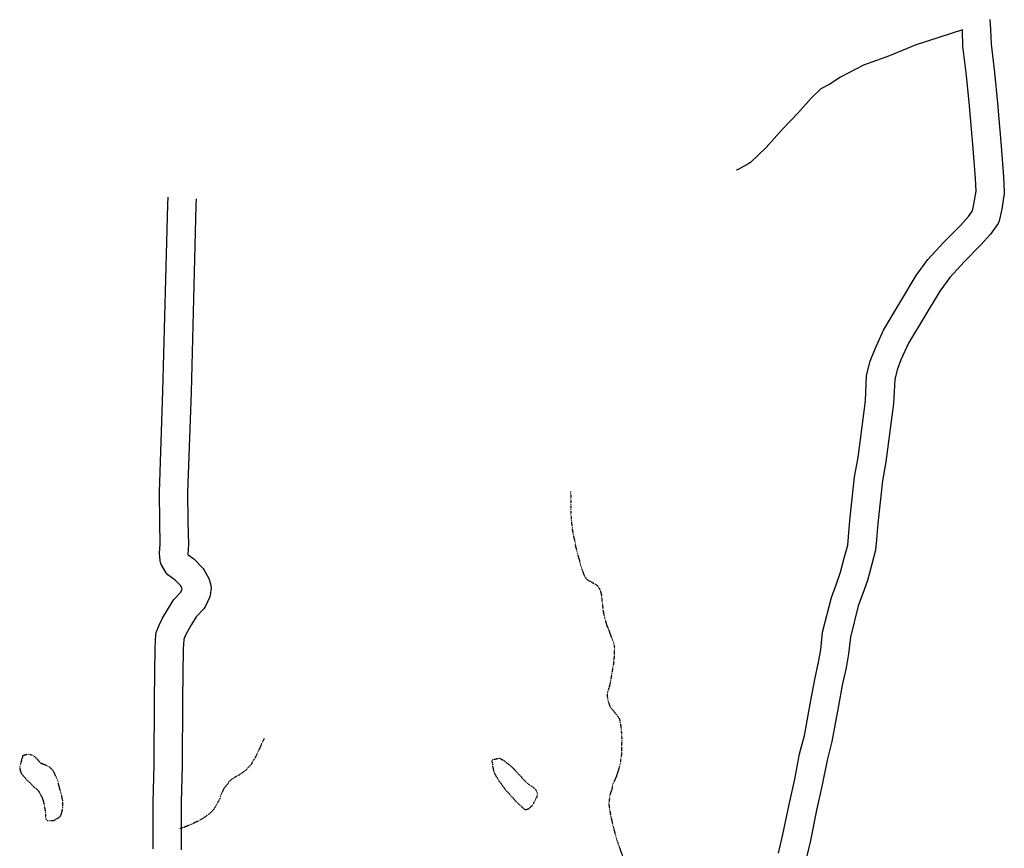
# Model space of a CAD drawing. Header units: feet. Extents: x -1605449 to -1594075, y -1717250 to -1708479.
# Tile 67 of 97: x -1598773 to -1598190, y -1712097 to -1711607. Entities that reach past the tile are written whole.
import ezdxf

# ---------------------------------------------------------------- set-up
doc = ezdxf.new("R2010")
doc.units = ezdxf.units.FT
doc.header["$MEASUREMENT"] = 0
doc.linetypes.add('stream', pattern=[1.4, 0.7, -0.1, 0.1, -0.1, 0.1, -0.1, 0.1, -0.1])
for name, color, linetype in [('COUNTY-RD', 7, 'Continuous'), ('TWP-RD', 6, 'Continuous'), ('WATERWAY', 14, 'stream')]:
    doc.layers.add(name, color=color, linetype=linetype)

msp = doc.modelspace()

# ---------------------------------------------------------------- linework, layer by layer
at = {"layer": 'COUNTY-RD'}
for points in [[(-1598198.68, -1711606.93), (-1598198.83, -1711606.99), (-1598198.36, -1711612.8), (-1598198.1, -1711621.33), (-1598196.11, -1711638.21), (-1598194.23, -1711656.36), (-1598192.1, -1711681.84), (-1598190.73, -1711699.83), (-1598190.27, -1711708.89), (-1598190.32, -1711709.76), (-1598191.83, -1711719.11), (-1598193.31, -1711725.99), (-1598193.97, -1711727.49), (-1598198.37, -1711733.86), (-1598204.14, -1711740.14), (-1598214.01, -1711750.09), (-1598222.48, -1711759.42), (-1598228.4, -1711767.51), (-1598246.95, -1711798.39), (-1598251.38, -1711808.18), (-1598253.69, -1711814), (-1598255.11, -1711819.86), (-1598255.76, -1711833.94), (-1598260.29, -1711868.44), (-1598262.31, -1711879.72), (-1598264.99, -1711904.95), (-1598265.87, -1711914.36), (-1598266.36, -1711920.78), (-1598268.64, -1711929.02), (-1598271.11, -1711938.7), (-1598273.86, -1711946.35), (-1598276.63, -1711953.69), (-1598281.31, -1711972.24), (-1598282.34, -1711982.16), (-1598283.84, -1711990.32), (-1598286.06, -1712000.56), (-1598288.4, -1712012.8), (-1598292.22, -1712034), (-1598295.1, -1712044.93), (-1598297.91, -1712059.67), (-1598301.25, -1712074.62), (-1598304.9, -1712092.57), (-1598307.4, -1712103.28)], [(-1598323.77, -1712100.08), (-1598321.18, -1712089.02), (-1598317.55, -1712071.15), (-1598314.23, -1712056.29), (-1598311.37, -1712041.24), (-1598308.5, -1712030.39), (-1598304.78, -1712009.76), (-1598302.39, -1711997.23), (-1598300.18, -1711987.04), (-1598298.85, -1711979.8), (-1598297.77, -1711969.33), (-1598292.56, -1711948.68), (-1598289.5, -1711940.59), (-1598287.07, -1711933.81), (-1598284.75, -1711924.74), (-1598282.86, -1711917.9), (-1598282.48, -1711912.95), (-1598281.57, -1711903.3), (-1598278.82, -1711877.36), (-1598276.76, -1711865.88), (-1598272.38, -1711832.47), (-1598271.69, -1711817.48), (-1598269.61, -1711808.93), (-1598266.73, -1711801.67), (-1598261.73, -1711790.64), (-1598242.3, -1711758.29), (-1598235.41, -1711748.86), (-1598226.1, -1711738.61), (-1598216.19, -1711728.63), (-1598211.42, -1711723.43), (-1598209.08, -1711720.05), (-1598208.21, -1711716.02), (-1598206.98, -1711708.41), (-1598207.36, -1711700.88), (-1598208.72, -1711683.17), (-1598210.82, -1711657.92), (-1598212.68, -1711640.04), (-1598214.74, -1711622.56), (-1598215.01, -1711613.73), (-1598215.08, -1711612.86), (-1598242.94, -1711622.03), (-1598258.1, -1711628.34), (-1598273.55, -1711633.92), (-1598287.24, -1711640.97), (-1598293.36, -1711645.05), (-1598298.68, -1711647.79), (-1598304.45, -1711653.28), (-1598311.92, -1711661.94), (-1598321.7, -1711671.96), (-1598331.17, -1711682.51), (-1598340.36, -1711691.39), (-1598341.26, -1711692.05), (-1598347.63, -1711695.53), (-1598348.88, -1711695.98)]]:
    msp.add_lwpolyline(points, dxfattribs=at)
at = {"layer": 'TWP-RD'}
for points in [[(-1598693.71, -1712097.48), (-1598693.69, -1712069.91), (-1598693.1, -1712048), (-1598692.87, -1712008.82), (-1598692.54, -1711978.53), (-1598692.06, -1711970.66), (-1598691.79, -1711969.4), (-1598690.11, -1711965.05), (-1598688.02, -1711960.95), (-1598685.22, -1711956.08), (-1598681.43, -1711950.04), (-1598677.21, -1711945.57), (-1598676.38, -1711943.72), (-1598677.34, -1711941.85), (-1598680.54, -1711938.59), (-1598684.91, -1711935.35), (-1598686.03, -1711934.1), (-1598688.81, -1711929.34), (-1598689.28, -1711928.15), (-1598689.57, -1711926.9), (-1598689.85, -1711922.81), (-1598689.4, -1711916.94), (-1598689.71, -1711904.28), (-1598689.9, -1711886.51), (-1598687.9, -1711826.71), (-1598684.96, -1711716.24), (-1598684.78, -1711711.85)], [(-1598668.14, -1711712.92), (-1598668.31, -1711716.82), (-1598671.24, -1711827.21), (-1598673.23, -1711886.7), (-1598673.04, -1711903.99), (-1598672.72, -1711917.38), (-1598673.14, -1711922.87), (-1598673.12, -1711923.15), (-1598672.93, -1711923.49), (-1598669.57, -1711925.98), (-1598664.12, -1711931.52), (-1598663.38, -1711932.54), (-1598660.77, -1711937.62), (-1598659.69, -1711940.76), (-1598659.46, -1711941.98), (-1598659.42, -1711943.22), (-1598659.87, -1711947.15), (-1598660.21, -1711948.4), (-1598662.87, -1711954.32), (-1598663.65, -1711955.48), (-1598668.18, -1711960.29), (-1598670.94, -1711964.68), (-1598673.36, -1711968.89), (-1598674.87, -1711971.85), (-1598675.54, -1711973.6), (-1598675.88, -1711979.12), (-1598676.2, -1712008.96), (-1598676.43, -1712048.27), (-1598677.02, -1712070.14), (-1598677.04, -1712098.01)]]:
    msp.add_lwpolyline(points, dxfattribs=at)
at = {"layer": 'WATERWAY', "ltscale": 0.5, "flags": 128}
for points in [[(-1598446.74, -1711886.13), (-1598446.53, -1711900.48), (-1598446.31, -1711903.98), (-1598445.94, -1711906.31), (-1598445.74, -1711908.82), (-1598444.66, -1711914.31), (-1598444.13, -1711915.97), (-1598443.93, -1711918.3), (-1598440.75, -1711929.94), (-1598440.05, -1711932.27), (-1598438.83, -1711935.59), (-1598437.13, -1711938.06), (-1598430.91, -1711941.64), (-1598429.37, -1711944.12), (-1598428.49, -1711947.45), (-1598428.28, -1711950.45), (-1598427.51, -1711956.95), (-1598426.97, -1711959.44), (-1598425.38, -1711965.43), (-1598424.53, -1711967.08), (-1598422.78, -1711972.07), (-1598421.58, -1711974.72), (-1598421.05, -1711976.55), (-1598420.85, -1711978.71), (-1598421.1, -1711984.56), (-1598421.38, -1711987.74), (-1598423.22, -1711998.45), (-1598423.85, -1712001.29), (-1598425.11, -1712005.65), (-1598425.09, -1712007.32), (-1598424.72, -1712009.49), (-1598423.5, -1712013.31), (-1598419.25, -1712018.58), (-1598417.89, -1712020.57), (-1598417.34, -1712023.73), (-1598416.98, -1712025.56), (-1598416.57, -1712030.9), (-1598416.51, -1712034.4), (-1598416.65, -1712036.24), (-1598416.74, -1712041.92), (-1598417.49, -1712047.44), (-1598419.71, -1712054.65), (-1598421.81, -1712059.35), (-1598422.43, -1712062.53), (-1598423.23, -1712064.38), (-1598424, -1712068.9), (-1598424.13, -1712071.07), (-1598423.21, -1712077.23), (-1598421.6, -1712084.39), (-1598419.66, -1712091.53), (-1598416, -1712102), (-1598415.12, -1712104.82), (-1598414.09, -1712106.81), (-1598411.8, -1712114.95), (-1598411.11, -1712116.78), (-1598407.38, -1712132.08), (-1598406.97, -1712137.41), (-1598406.6, -1712139.91), (-1598406.35, -1712145.42), (-1598406.75, -1712152.1), (-1598406.52, -1712156.1), (-1598405.99, -1712158.43), (-1598403.75, -1712163.24), (-1598402.03, -1712166.22), (-1598400.83, -1712168.7), (-1598399.47, -1712170.35), (-1598398.78, -1712172.01), (-1598397.41, -1712174.66), (-1598395.71, -1712176.8), (-1598393.82, -1712180.45), (-1598392.11, -1712183.26), (-1598388.02, -1712188.87), (-1598386.17, -1712190.18), (-1598384.29, -1712193.32), (-1598381.89, -1712197.79), (-1598381.19, -1712199.79), (-1598379.83, -1712201.44), (-1598378.64, -1712203.42), (-1598376.61, -1712205.23), (-1598375.4, -1712206.82)], [(-1598628.04, -1712032.2), (-1598633.26, -1712043.51), (-1598634.73, -1712045.53), (-1598635.53, -1712047.38), (-1598638.81, -1712050.94), (-1598642.61, -1712053.66), (-1598646.91, -1712056.07), (-1598648.72, -1712057.59), (-1598649.85, -1712059.45), (-1598651.82, -1712061.81), (-1598653.6, -1712065.51), (-1598654.23, -1712067.86), (-1598657.64, -1712073.92), (-1598659.61, -1712076.12), (-1598662.57, -1712078.33), (-1598666.04, -1712080.56), (-1598672.99, -1712083.83), (-1598674.82, -1712084.53), (-1598678.53, -1712085.65)], [(-1598770.83, -1712042.41), (-1598770.82, -1712042.91), (-1598771.14, -1712043.75), (-1598771.47, -1712044.59), (-1598771.62, -1712045.6), (-1598771.93, -1712046.94), (-1598772.41, -1712048.28), (-1598772.56, -1712049.28), (-1598772.39, -1712050.11), (-1598772.2, -1712051.28), (-1598771.68, -1712052.78), (-1598770.49, -1712054.26), (-1598769.47, -1712055.42), (-1598768.46, -1712056.57), (-1598767.27, -1712057.73), (-1598766.26, -1712058.55), (-1598765.41, -1712059.54), (-1598764.57, -1712060.36), (-1598763.72, -1712061.18), (-1598762.88, -1712061.84), (-1598761.52, -1712063.16), (-1598760.67, -1712064.48), (-1598759.98, -1712065.81), (-1598759.3, -1712067.3), (-1598758.78, -1712068.63), (-1598758.42, -1712070.12), (-1598758.07, -1712071.46), (-1598757.88, -1712072.62), (-1598757.7, -1712073.96), (-1598757.52, -1712074.96), (-1598757.33, -1712076.12), (-1598757.32, -1712077.12), (-1598757.3, -1712078.46), (-1598757.12, -1712079.29), (-1598756.94, -1712080.29), (-1598756.1, -1712080.78), (-1598754.76, -1712080.93), (-1598753.93, -1712080.75), (-1598753.1, -1712080.74), (-1598752.1, -1712080.56), (-1598750.78, -1712079.7), (-1598749.78, -1712079.19), (-1598748.63, -1712078.34), (-1598748.14, -1712077.5), (-1598747.82, -1712076.49), (-1598747.35, -1712074.81), (-1598747.04, -1712073.14), (-1598747.07, -1712071.3), (-1598747.1, -1712068.97), (-1598747.46, -1712067.3), (-1598747.82, -1712065.64), (-1598748.34, -1712063.81), (-1598748.87, -1712061.81), (-1598749.4, -1712059.98), (-1598749.76, -1712058.32), (-1598750.28, -1712056.82), (-1598750.8, -1712055.33), (-1598751.49, -1712053.83), (-1598752.18, -1712052.34), (-1598752.86, -1712051.18), (-1598754.05, -1712049.86), (-1598755.06, -1712049.04), (-1598756.24, -1712048.39), (-1598757.41, -1712047.9), (-1598758.25, -1712047.58), (-1598759.09, -1712047.26), (-1598759.93, -1712046.94), (-1598761.45, -1712045.29), (-1598762.13, -1712044.46), (-1598762.98, -1712043.64), (-1598763.66, -1712042.81), (-1598764.66, -1712042.33), (-1598765.84, -1712041.84), (-1598767.34, -1712041.53), (-1598768.34, -1712041.71), (-1598770.83, -1712042.41)], [(-1598493.21, -1712044.58), (-1598491.21, -1712044.39), (-1598490.05, -1712044.04), (-1598488.72, -1712043.85), (-1598487.54, -1712044.51), (-1598486.7, -1712045), (-1598485.69, -1712045.65), (-1598484.68, -1712046.47), (-1598483.84, -1712047.13), (-1598482.83, -1712047.78), (-1598481.64, -1712048.93), (-1598480.8, -1712049.76), (-1598479.78, -1712050.75), (-1598478.93, -1712051.74), (-1598478.09, -1712052.56), (-1598477.41, -1712053.38), (-1598476.05, -1712054.7), (-1598475.54, -1712055.53), (-1598474.36, -1712056.68), (-1598473.18, -1712057.83), (-1598472.33, -1712058.66), (-1598471.49, -1712059.31), (-1598470.14, -1712060.13), (-1598468.96, -1712060.95), (-1598467.78, -1712062.1), (-1598466.76, -1712063.42), (-1598466.41, -1712064.59), (-1598466.56, -1712065.59), (-1598466.71, -1712066.59), (-1598468.17, -1712069.62), (-1598468.98, -1712070.97), (-1598469.63, -1712072.14), (-1598470.46, -1712072.66), (-1598471.44, -1712073.67), (-1598472.27, -1712074.18), (-1598473.43, -1712074.37), (-1598474.27, -1712073.88), (-1598475.12, -1712073.05), (-1598476.13, -1712072.07), (-1598477.15, -1712071.25), (-1598478.16, -1712070.26), (-1598479.51, -1712068.94), (-1598480.7, -1712067.46), (-1598482.06, -1712066.14), (-1598483.08, -1712064.82), (-1598484.26, -1712063.66), (-1598485.11, -1712062.67), (-1598485.79, -1712061.68), (-1598486.64, -1712060.69), (-1598487.49, -1712059.37), (-1598488.51, -1712058.04), (-1598489.36, -1712056.89), (-1598490.05, -1712055.4), (-1598490.9, -1712054.41), (-1598491.42, -1712053.24), (-1598491.76, -1712052.41), (-1598492.11, -1712051.58), (-1598492.28, -1712050.75), (-1598492.47, -1712049.75), (-1598492.65, -1712048.92), (-1598492.84, -1712047.25), (-1598493.02, -1712046.42), (-1598493.2, -1712045.09), (-1598493.21, -1712044.75), (-1598493.21, -1712044.58)]]:
    msp.add_lwpolyline(points, dxfattribs=at)

doc.saveas('drawing.dxf')
